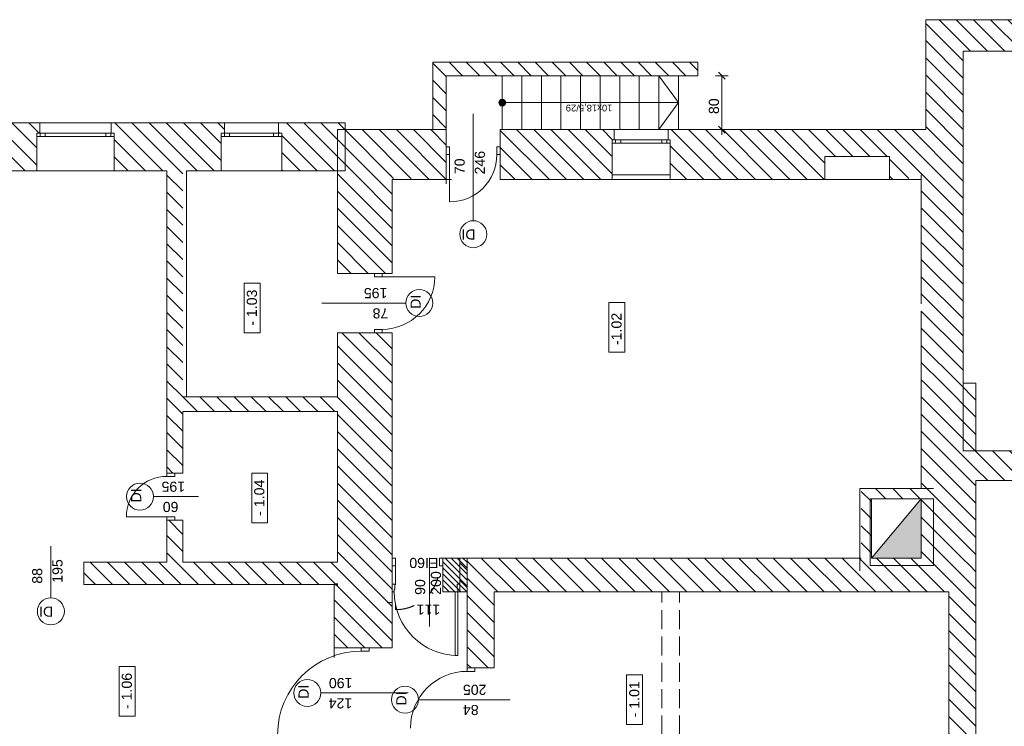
# Model space of a CAD drawing. Header units: millimetres. Extents: x 1355 to 37225, y -41030 to -22370.
# Tile 3 of 4: x 8998 to 23590, y -32844 to -22370. Entities that reach past the tile are written whole.
import ezdxf

# ---------------------------------------------------------------- set-up
doc = ezdxf.new("R2010")
doc.units = ezdxf.units.MM
doc.linetypes.add('Krawędzie ukryte', pattern=[391.222223, 282.222223, -109])
doc.linetypes.add('Przerywana', pattern=[564.444447, 282.222223, -282.222223])
for name, color, linetype, lineweight in [('Nowe_220-A Ściany', 7, 'Continuous', 9), ('Nowe_220-A Ściany_Nr_pióra__27', 7, 'Continuous', 9), ('Nowe_299-A Wymiary Opisy_Nr_pióra__6', 7, 'Continuous', 9), ('Nowe_2D - Ogólne_Nr_pióra__6', 7, 'Continuous', 9), ('Nowe_830-G Teksty Etykiety_Nr_pióra__38', 7, 'Continuous', 9), ('Nowe_830-G Teksty Etykiety_Nr_pióra__6', 7, 'Continuous', 9), ('Nowe_Drzwi ARCHICAD', 7, 'Continuous', 9), ('Nowe_Drzwi ARCHICAD_Nr_pióra__27', 7, 'Continuous', 9), ('Nowe_Drzwi ARCHICAD_Nr_pióra__3', 7, 'Continuous', 9), ('Nowe_Drzwi ARCHICAD_Nr_pióra__6', 7, 'Continuous', 9), ('poziom_0 (1)_5_2D - Ogólne_Nr_pióra__1', 7, 'Continuous', 9), ('poziom_0 (1)_5_2D - Ogólne_Nr_pióra__19', 7, 'Continuous', 9), ('poziom_0 (1)_5_2D - Ogólne_Nr_pióra__1_Nr_pióra__7', 7, 'Continuous', 9), ('poziom_0 (1)_5_2D - Ogólne_Nr_pióra__81_Nr_pióra__3', 7, 'Continuous', 9), ('poziom_0 (1)_5_DEFPOINTS_Nr_pióra__7', 7, 'Continuous', 9), ('poziom_0 (1)_5_Drzwi ArchiCAD_Nr_pióra__27_Nr_pióra__7', 7, 'Continuous', 9), ('poziom_0 (1)_5_Drzwi ArchiCAD_Nr_pióra__81_Nr_pióra__1', 7, 'Continuous', 9), ('poziom_0 (1)_5_Drzwi ArchiCAD_Nr_pióra__81_Nr_pióra__3', 7, 'Continuous', 9), ('poziom_0 (1)_5_Konstrukcja - Belki_Nr_pióra__1_Nr_pióra__7', 7, 'Continuous', 9), ('poziom_0 (1)_5_Konstrukcja - Schody', 7, 'Continuous', 9), ('poziom_0 (1)_5_Konstrukcja - Schody_Nr_pióra__81_Nr_pióra__3', 7, 'Continuous', 9), ('poziom_0 (1)_5_Konstrukcja - Ściany zew_Nr_pióra__107_Nr_pióra__11', 7, 'Continuous', 9), ('poziom_0 (1)_5_Konstrukcja - Ściany zew_Nr_pióra__27_Nr_pióra__7', 7, 'Continuous', 9), ('poziom_0 (1)_5_Konstrukcja - Ściany zew_Nr_pióra__87_Nr_pióra__3', 7, 'Continuous', 9), ('poziom_0 (1)_5_Metryczki pomieszczeń ArchiCADa_Nr_pióra__6_Nr_pióra__5', 7, 'Continuous', 9), ('poziom_0 (1)_5_Okna ArchiCADa_Nr_pióra__101_Nr_pióra__252', 7, 'Continuous', 9), ('poziom_0 (1)_5_Okna ArchiCADa_Nr_pióra__27_Nr_pióra__7', 7, 'Continuous', 9), ('poziom_0 (1)_5_Okna ArchiCADa_Nr_pióra__63_Nr_pióra__12', 7, 'Continuous', 9), ('poziom_0 (1)_5_Okna ArchiCADa_Nr_pióra__81_Nr_pióra__3', 7, 'Continuous', 9), ('poziom_0 (1)_5_Warstwa ochrona ppoż_Nr_pióra__1', 7, 'Continuous', 9), ('poziom_0 (1)_5_Wymiarowanie - Ogólne_Nr_pióra__1_Nr_pióra__7', 7, 'Continuous', 9), ('poziom_0 (1)_5_Wymiarowanie - Ogólne_Nr_pióra__7', 7, 'Continuous', 9), ('poziom_0 (1)_5_Znaczniki drzwi ArchiCADa_Nr_pióra__1_Nr_pióra__7', 7, 'Continuous', 9), ('poziom_0 (1)_5_Znaczniki drzwi ArchiCADa_Nr_pióra__2_Nr_pióra__8', 7, 'Continuous', 9), ('poziom_0 (1)_5_Znaczniki drzwi ArchiCADa_Nr_pióra__7_Nr_pióra__7', 7, 'Continuous', 9), ('poziom_3 (1)_7_Konstrukcja - Ściany zew_Nr_pióra__27_Nr_pióra__7', 7, 'Continuous', 9)]:
    doc.layers.add(name, color=color, linetype=linetype, lineweight=lineweight)
doc.styles.add('GENERATED_STYLE_1', font='arial.ttf')
doc.styles.add('GENERATED_STYLE_4', font='arial.ttf')
pattern_1 = [(135, (37225, -40790), (127.2792, 127.2792), [])]

# ---------------------------------------------------------------- blocks, each defined once
blk = doc.blocks.new('Drzwi 21')
at = {"layer": 'Nowe_Drzwi ARCHICAD_Nr_pióra__27', "linetype": 'Continuous'}
for p, q in [((-500, 0), (-500, -115)), ((-500, 0), (-500, -115)), ((500, 0), (500, -115)), ((500, 0), (500, -115)), ((-500, -115), (-500, -500)), ((500, -115), (500, -500))]:
    blk.add_line(p, q, dxfattribs=at)
at = {"layer": 'Nowe_Drzwi ARCHICAD_Nr_pióra__3', "linetype": 'Continuous'}
blk.add_arc((472, 0), 944, 90, 180, dxfattribs=at)
at = {"layer": 'Nowe_Drzwi ARCHICAD_Nr_pióra__6', "linetype": 'Continuous'}
for p, q in [((432, 0), (432, 944)), ((432, 944), (472, 944)), ((472, 944), (472, 0)), ((-472, 0), (-500, 0)), ((-500, 0), (-500, -115)), ((-472, -40), (-472, 0)), ((472, 0), (432, 0)), ((500, 0), (472, 0)), ((472, 0), (472, -40)), ((500, -115), (500, 0)), ((-500, -115), (-460, -115)), ((-460, -40), (-472, -40)), ((-460, -115), (-460, -40)), ((472, -40), (460, -40)), ((460, -40), (460, -115)), ((460, -115), (500, -115))]:
    blk.add_line(p, q, dxfattribs=at)

msp = doc.modelspace()

# ---------------------------------------------------------------- hatches: boundary and pattern name
at = {"layer": 'Nowe_220-A Ściany', "linetype": 'Continuous'}
h = msp.add_hatch(dxfattribs=at)
h.set_pattern_fill('BLOCZKI_CERAMICZNE', color=256, angle=270, style=0, pattern_type=2)
h.set_pattern_definition([(315, (26687.14, 51833.94), (127.2792, 127.2792), [])])
h.paths.add_polyline_path([(15630, -30850), (15630, -30350), (15520, -30350), (15520, -30850)])
at = {"layer": 'poziom_0 (1)_5_2D - Ogólne_Nr_pióra__1', "linetype": 'Continuous'}
msp.add_hatch(color=256, dxfattribs=at).paths.add_polyline_path([(21620, -30350), (22360, -30350), (22360, -29470)])
at = {"layer": 'poziom_0 (1)_5_2D - Ogólne_Nr_pióra__19', "linetype": 'Continuous'}
msp.add_hatch(color=256, dxfattribs=at).paths.add_polyline_path([(13718, -30725), (13661, -30725), (13661, -30753), (13718, -30753)])
at = {"layer": 'poziom_0 (1)_5_Konstrukcja - Schody', "linetype": 'Continuous'}
msp.add_hatch(color=256, dxfattribs=at).paths.add_polyline_path([(16200, -23600), (16199, -23592), (16197, -23584), (16194, -23576), (16189, -23569), (16184, -23563), (16177, -23558), (16170, -23554), (16162, -23552), (16154, -23550), (16146, -23550), (16138, -23552), (16130, -23554), (16123, -23558), (16116, -23563), (16111, -23569), (16106, -23576), (16103, -23584), (16101, -23592), (16100, -23600), (16101, -23608), (16103, -23616), (16106, -23624), (16111, -23631), (16116, -23637), (16123, -23642), (16130, -23646), (16138, -23648), (16146, -23650), (16154, -23650), (16162, -23648), (16170, -23646), (16177, -23642), (16184, -23637), (16189, -23631), (16194, -23624), (16197, -23616), (16199, -23608)])
at = {"layer": 'poziom_0 (1)_5_Konstrukcja - Ściany zew_Nr_pióra__107_Nr_pióra__11', "linetype": 'Continuous'}
h = msp.add_hatch(dxfattribs=at)
h.set_pattern_fill('BLOCZKI_CERAMICZNE_0005', color=256, angle=270, style=0, pattern_type=2)
h.set_pattern_definition(pattern_1)
h.paths.add_polyline_path([(35875, -22370), (22425, -22370), (22980, -22835), (35410, -22835)])
h = msp.add_hatch(dxfattribs=at)
h.set_pattern_fill('BLOCZKI_CERAMICZNE_0005', color=256, angle=270, style=0, pattern_type=2)
h.set_pattern_definition(pattern_1)
h.paths.add_polyline_path([(22425, -22370), (22425, -24000), (22980, -24670), (22980, -22835)])
h = msp.add_hatch(dxfattribs=at)
h.set_pattern_fill('BLOCZKI_CERAMICZNE_0005', color=256, angle=270, style=0, pattern_type=2)
h.set_pattern_definition(pattern_1)
h.paths.add_polyline_path([(15120, -23200), (19050, -23200), (19050, -23000), (15120, -23000)])
h = msp.add_hatch(dxfattribs=at)
h.set_pattern_fill('BLOCZKI_CERAMICZNE_0005', color=256, angle=270, style=0, pattern_type=2)
h.set_pattern_definition(pattern_1)
h.paths.add_polyline_path([(15320, -24000), (15320, -23200), (15120, -23200), (15120, -24000)])
h = msp.add_hatch(dxfattribs=at)
h.set_pattern_fill('BLOCZKI_CERAMICZNE_0005', color=256, angle=270, style=0, pattern_type=2)
h.set_pattern_definition(pattern_1)
h.paths.add_polyline_path([(9250, -24610), (9250, -24050), (9295, -24050), (9295, -23900), (7505, -23900), (7505, -24050), (7550, -24050), (7550, -24610)])
h = msp.add_hatch(dxfattribs=at)
h.set_pattern_fill('BLOCZKI_CERAMICZNE_0005', color=256, angle=270, style=0, pattern_type=2)
h.set_pattern_definition(pattern_1)
h.paths.add_polyline_path([(10400, -24610), (11985, -24610), (11985, -24050), (12035, -24050), (12035, -23900), (10355, -23900), (10355, -24050), (10400, -24050)])
h = msp.add_hatch(dxfattribs=at)
h.set_pattern_fill('BLOCZKI_CERAMICZNE_0005', color=256, angle=270, style=0, pattern_type=2)
h.set_pattern_definition(pattern_1)
h.paths.add_polyline_path([(12885, -24610), (13820, -24610), (13820, -23900), (12835, -23900), (12835, -24050), (12885, -24050)])
h = msp.add_hatch(dxfattribs=at)
h.set_pattern_fill('BLOCZKI_CERAMICZNE_0005', color=256, angle=270, style=0, pattern_type=2)
h.set_pattern_definition(pattern_1)
h.paths.add_polyline_path([(15320, -24740), (15320, -24370), (15320, -24000), (13710, -24000), (13715, -24705)])
h = msp.add_hatch(dxfattribs=at)
h.set_pattern_fill('BLOCZKI_CERAMICZNE_0005', color=256, angle=270, style=0, pattern_type=2)
h.set_pattern_definition(pattern_1)
h.paths.add_polyline_path([(17780, -24740), (17780, -24150), (17810, -24150), (17810, -24000), (16120, -24000), (16120, -24740)])
h = msp.add_hatch(dxfattribs=at)
h.set_pattern_fill('BLOCZKI_CERAMICZNE_0005', color=256, angle=270, style=0, pattern_type=2)
h.set_pattern_definition(pattern_1)
h.paths.add_polyline_path([(18640, -24150), (18640, -24740), (20930, -24740), (20930, -24400), (21890, -24400), (21890, -24740), (22980, -24670), (22425, -24000), (18610, -24000), (18610, -24150)])
h = msp.add_hatch(dxfattribs=at)
h.set_pattern_fill('BLOCZKI_CERAMICZNE_0005', color=256, angle=270, style=0, pattern_type=2)
h.set_pattern_definition(pattern_1)
h.paths.add_polyline_path([(11415, -29090), (11415, -24610), (11180, -24610), (11180, -29090)])
h = msp.add_hatch(dxfattribs=at)
h.set_pattern_fill('BLOCZKI_CERAMICZNE_0005', color=256, angle=270, style=0, pattern_type=2)
h.set_pattern_definition(pattern_1)
h.paths.add_polyline_path([(13710, -26130), (14520, -26130), (14520, -24670), (13710, -24670)])
h = msp.add_hatch(dxfattribs=at)
h.set_pattern_fill('BLOCZKI_CERAMICZNE_0005', color=256, angle=270, style=0, pattern_type=2)
h.set_pattern_definition(pattern_1)
h.paths.add_polyline_path([(22980, -27760), (22980, -24670), (22360, -24670), (22360, -27760)])
h = msp.add_hatch(dxfattribs=at)
h.set_pattern_fill('BLOCZKI_CERAMICZNE_0005', color=256, angle=270, style=0, pattern_type=2)
h.set_pattern_definition(pattern_1)
h.paths.add_polyline_path([(14520, -30740), (14520, -27010), (13710, -27010), (13710, -30740)])
h = msp.add_hatch(dxfattribs=at)
h.set_pattern_fill('BLOCZKI_CERAMICZNE_0005', color=256, angle=270, style=0, pattern_type=2)
h.set_pattern_definition(pattern_1)
h.paths.add_polyline_path([(23170, -30350), (23170, -27760), (22360, -27760), (22360, -30350)])
h = msp.add_hatch(dxfattribs=at)
h.set_pattern_fill('BLOCZKI_CERAMICZNE_0005', color=256, angle=270, style=0, pattern_type=2)
h.set_pattern_definition(pattern_1)
h.paths.add_polyline_path([(11415, -28180), (13710, -28180), (13710, -27960), (11415, -27960)])
h = msp.add_hatch(dxfattribs=at)
h.set_pattern_fill('BLOCZKI_CERAMICZNE_0005', color=256, angle=270, style=0, pattern_type=2)
h.set_pattern_definition(pattern_1)
h.paths.add_polyline_path([(30990, -28760), (23170, -28760), (23170, -29200), (30990, -29200)])
h = msp.add_hatch(dxfattribs=at)
h.set_pattern_fill('BLOCZKI_CERAMICZNE_0005', color=256, angle=270, style=0, pattern_type=2)
h.set_pattern_definition(pattern_1)
h.paths.add_polyline_path([(21620, -30350), (21620, -29470), (21470, -29320), (21470, -30350)])
h = msp.add_hatch(dxfattribs=at)
h.set_pattern_fill('BLOCZKI_CERAMICZNE_0005', color=256, angle=270, style=0, pattern_type=2)
h.set_pattern_definition(pattern_1)
h.paths.add_polyline_path([(21620, -29470), (22360, -29470), (22360, -29320), (21470, -29320)])
h = msp.add_hatch(dxfattribs=at)
h.set_pattern_fill('BLOCZKI_CERAMICZNE_0005', color=256, angle=270, style=0, pattern_type=2)
h.set_pattern_definition(pattern_1)
h.paths.add_polyline_path([(11415, -30410), (11415, -29790), (11180, -29790), (11180, -30410)])
h = msp.add_hatch(dxfattribs=at)
h.set_pattern_fill('BLOCZKI_CERAMICZNE_0005', color=256, angle=270, style=0, pattern_type=2)
h.set_pattern_definition(pattern_1)
h.paths.add_polyline_path([(15630, -30850), (22770, -30850), (23170, -30350), (15630, -30350)])
h = msp.add_hatch(dxfattribs=at)
h.set_pattern_fill('BLOCZKI_CERAMICZNE_0005', color=256, angle=270, style=0, pattern_type=2)
h.set_pattern_definition(pattern_1)
h.paths.add_polyline_path([(23170, -33700), (23170, -30350), (22770, -30850), (22770, -33700)])
h = msp.add_hatch(dxfattribs=at)
h.set_pattern_fill('BLOCZKI_CERAMICZNE_0005', color=256, angle=270, style=0, pattern_type=2)
h.set_pattern_definition(pattern_1)
h.paths.add_polyline_path([(9950, -30740), (13710, -30740), (13710, -30410), (9950, -30410)])
h = msp.add_hatch(dxfattribs=at)
h.set_pattern_fill('BLOCZKI_CERAMICZNE_0005', color=256, angle=270, style=0, pattern_type=2)
h.set_pattern_definition(pattern_1)
h.paths.add_polyline_path([(13660, -31680), (14520, -31680), (14520, -30740), (13660, -30740)])
h = msp.add_hatch(dxfattribs=at)
h.set_pattern_fill('BLOCZKI_CERAMICZNE_0005', color=256, angle=270, style=0, pattern_type=2)
h.set_pattern_definition(pattern_1)
h.paths.add_polyline_path([(16030, -31980), (16030, -30850), (15630, -30850), (15630, -31980)])
at = {"layer": 'poziom_0 (1)_5_Warstwa ochrona ppoż_Nr_pióra__1', "linetype": 'Continuous'}
h = msp.add_hatch(dxfattribs=at)
h.set_pattern_fill('ANSI31_0005', color=256, angle=270, style=0, pattern_type=2)
h.set_pattern_definition([(135, (36627.325, -53177.29), (44.19417, 44.19417), [])])
h.paths.add_polyline_path([(15270, -30850), (15630, -30850), (15630, -30350), (15270, -30350)])

# ---------------------------------------------------------------- linework, layer by layer
at = {"layer": 'Nowe_220-A Ściany_Nr_pióra__27', "linetype": 'Continuous'}
for p, q in [((14520, -30735), (14520, -30350)), ((15520, -30735), (15520, -30350)), ((14520, -30850), (14520, -30735)), ((15520, -30850), (15520, -30735))]:
    msp.add_line(p, q, dxfattribs=at)
at = {"layer": 'Nowe_220-A Ściany_Nr_pióra__27', "linetype": 'Continuous', "flags": 128}
for points in [[(15630, -30350), (15520, -30350)], [(15630, -30850), (15630, -30350)], [(15520, -30850), (15630, -30850)]]:
    msp.add_lwpolyline(points, dxfattribs=at)
at = {"layer": 'Nowe_299-A Wymiary Opisy_Nr_pióra__6', "linetype": 'Continuous'}
for p, q in [((14520, -31105), (14520, -30918)), ((15630, -31105), (15630, -30918)), ((14445, -31011), (14520, -31011))]:
    msp.add_line(p, q, dxfattribs=at)
at = {"layer": 'Nowe_2D - Ogólne_Nr_pióra__6', "linetype": 'Continuous'}
msp.add_line((15070, -30349), (15070, -31365), dxfattribs=at)
at = {"layer": 'poziom_0 (1)_5_2D - Ogólne_Nr_pióra__1_Nr_pióra__7', "linetype": 'Continuous', "flags": 128}
msp.add_lwpolyline([(21600, -30460), (21600, -29470), (22540, -29470), (22540, -30460)], close=True, dxfattribs=at)
at = {"layer": 'poziom_0 (1)_5_2D - Ogólne_Nr_pióra__81_Nr_pióra__3', "linetype": 'Continuous', "flags": 128}
for points in [[(30990, -28760), (30990, -22835), (22980, -22835), (22980, -28760)], [(23170, -33700), (32730, -33700), (32730, -30920), (30990, -30920), (30990, -29200), (23170, -29200)], [(21620, -30350), (22360, -30350), (22360, -29470)]]:
    msp.add_lwpolyline(points, close=True, dxfattribs=at)
at = {"layer": 'poziom_0 (1)_5_DEFPOINTS_Nr_pióra__7', "linetype": 'Continuous'}
for p, q in [((21721, -24000), (21721, -24000)), ((22425, -24000), (22425, -24000)), ((21826, -24400), (21826, -24400)), ((21890, -24400), (21890, -24400)), ((21890, -24400), (21890, -24400)), ((11180, -24610), (11180, -24610)), ((11470, -24610), (11470, -24610)), ((11470, -24610), (11470, -24610)), ((13710, -24670), (13710, -24670)), ((14520, -24740), (14520, -24740)), ((14520, -24801), (14520, -24801)), ((15320, -24740), (15320, -24801)), ((15320, -24740), (15320, -24801)), ((15396, -24740), (15396, -24740)), ((16120, -24670), (16120, -24670)), ((16480, -24740), (16480, -24740)), ((20720, -24740), (20720, -24740)), ((21890, -24740), (21890, -24740)), ((22360, -24670), (22360, -24670)), ((22360, -24670), (22360, -24670)), ((11180, -25084), (11180, -25084)), ((14520, -25373), (14520, -25373)), ((11470, -25657), (11470, -25657)), ((14520, -25734), (14520, -25734)), ((14520, -26130), (14520, -26130)), ((21470, -30350), (21470, -30350))]:
    msp.add_line(p, q, dxfattribs=at)
at = {"layer": 'poziom_0 (1)_5_Drzwi ArchiCAD_Nr_pióra__27_Nr_pióra__7', "linetype": 'Continuous'}
for p, q in [((15320, -24370), (15320, -24255)), ((16120, -24370), (16120, -24255)), ((14370, -26130), (14255, -26130)), ((14370, -27010), (14255, -27010)), ((11180, -29090), (11295, -29090)), ((11180, -29790), (11295, -29790)), ((14520, -30350), (14520, -30465)), ((9950, -30740), (9950, -30625)), ((14060, -31680), (14175, -31680)), ((15630, -31980), (15745, -31980))]:
    msp.add_line(p, q, dxfattribs=at)
at = {"layer": 'poziom_0 (1)_5_Drzwi ArchiCAD_Nr_pióra__81_Nr_pióra__1', "linetype": 'Przerywana'}
for p, q in [((14570, -30350), (14520, -30350)), ((14570, -30465), (14570, -30350)), ((15270, -30350), (15220, -30350)), ((15220, -30350), (15220, -30465)), ((14520, -30465), (14570, -30465)), ((14570, -30465), (14570, -31115)), ((15220, -30465), (15270, -30465))]:
    msp.add_line(p, q, dxfattribs=at)
at = {"layer": 'poziom_0 (1)_5_Drzwi ArchiCAD_Nr_pióra__81_Nr_pióra__1', "flags": 128}
msp.add_lwpolyline([(15630, -30850), (15630, -30350), (15270, -30350), (15270, -30850)], close=True, dxfattribs=at)
at = {"layer": 'poziom_0 (1)_5_Drzwi ArchiCAD_Nr_pióra__81_Nr_pióra__1', "linetype": 'Przerywana'}
msp.add_arc((14570, -30465), 650, 270, 0, dxfattribs=at)
at = {"layer": 'poziom_0 (1)_5_Drzwi ArchiCAD_Nr_pióra__81_Nr_pióra__3', "linetype": 'Continuous'}
for p, q in [((15370, -24255), (15320, -24255)), ((15320, -24255), (15320, -24370)), ((15370, -24370), (15370, -24255)), ((16120, -24255), (16070, -24255)), ((16070, -24255), (16070, -24370)), ((16120, -24370), (16120, -24255)), ((15320, -24370), (15370, -24370)), ((15370, -24370), (15370, -25070)), ((16070, -24370), (16120, -24370)), ((14255, -26180), (14255, -26130)), ((14255, -26130), (14370, -26130)), ((14370, -26180), (14255, -26180)), ((14370, -26130), (14370, -26180)), ((14370, -26180), (15150, -26180)), ((14255, -27010), (14255, -26960)), ((14255, -26960), (14370, -26960)), ((14370, -26960), (14370, -27010)), ((14370, -27010), (14255, -27010)), ((11180, -29140), (11180, -29090)), ((11180, -29090), (11295, -29090)), ((11295, -29140), (11180, -29140)), ((11295, -29090), (11295, -29140)), ((11180, -29740), (10580, -29740)), ((11180, -29790), (11180, -29740)), ((11180, -29740), (11295, -29740)), ((11295, -29740), (11295, -29790)), ((11295, -29790), (11180, -29790)), ((14520, -30465), (14520, -30350)), ((9950, -30625), (9950, -30740)), ((14060, -31730), (14060, -31680)), ((14060, -31680), (14175, -31680)), ((14175, -31730), (14060, -31730)), ((14175, -31680), (14175, -31730)), ((15630, -32030), (15630, -31980)), ((15630, -31980), (15745, -31980)), ((15745, -32030), (15630, -32030)), ((15745, -31980), (15745, -32030))]:
    msp.add_line(p, q, dxfattribs=at)
for centre, radius, start, end in [((15370, -24370), 700, 270, 0), ((14370, -26180), 780, 270, 0), ((11180, -29740), 600, 90, 180), ((14060, -32970), 1240, 90, 180), ((15630, -32870), 840, 90, 180)]:
    msp.add_arc(centre, radius, start, end, dxfattribs=at)
at = {"layer": 'poziom_0 (1)_5_Konstrukcja - Belki_Nr_pióra__1_Nr_pióra__7', "linetype": 'Krawędzie ukryte'}
for p, q in [((18775, -30850), (18515, -30850)), ((18515, -33750), (18515, -30850)), ((18775, -33750), (18775, -30850))]:
    msp.add_line(p, q, dxfattribs=at)
at = {"layer": 'poziom_0 (1)_5_Konstrukcja - Schody_Nr_pióra__81_Nr_pióra__3', "linetype": 'Continuous'}
for p, q in [((16150, -23200), (18760, -23200)), ((16150, -23200), (16150, -24000)), ((16150, -23200), (16150, -24000)), ((16440, -23200), (16440, -24000)), ((16730, -23200), (16730, -24000)), ((17020, -23200), (17020, -24000)), ((17310, -23200), (17310, -24000)), ((17600, -23200), (17600, -24000)), ((17890, -23200), (17890, -24000)), ((18180, -23200), (18180, -24000)), ((18470, -23200), (18470, -24000)), ((18760, -23600), (18470, -23200)), ((18760, -23200), (18760, -24000)), ((18760, -23200), (18760, -24000)), ((16150, -23600), (18760, -23600)), ((18760, -23600), (18470, -24000)), ((16150, -24000), (18760, -24000))]:
    msp.add_line(p, q, dxfattribs=at)
msp.add_circle((16150, -23600), 50, dxfattribs=at)
at = {"layer": 'poziom_0 (1)_5_Konstrukcja - Ściany zew_Nr_pióra__27_Nr_pióra__7', "linetype": 'Continuous'}
for p, q in [((9295, -23900), (9295, -24050)), ((10355, -23900), (10355, -24050)), ((12035, -23900), (12035, -24050)), ((12835, -23900), (12835, -24050)), ((9295, -24050), (9250, -24050)), ((9250, -24050), (9250, -24100)), ((10355, -24050), (10400, -24050)), ((10400, -24050), (10400, -24100)), ((12035, -24050), (11985, -24050)), ((11985, -24050), (11985, -24100)), ((12835, -24050), (12885, -24050)), ((12885, -24050), (12885, -24100)), ((15320, -24255), (15320, -24000)), ((16120, -24255), (16120, -24000)), ((17810, -24000), (17810, -24150)), ((18610, -24000), (18610, -24150)), ((9250, -24100), (9250, -24610)), ((10400, -24100), (10400, -24610)), ((11985, -24100), (11985, -24610)), ((12885, -24100), (12885, -24610)), ((17810, -24150), (17780, -24150)), ((17780, -24150), (17780, -24200)), ((17780, -24200), (17780, -24740)), ((18610, -24150), (18640, -24150)), ((18640, -24150), (18640, -24200)), ((18640, -24200), (18640, -24740)), ((15320, -24370), (15320, -24255)), ((16120, -24370), (16120, -24255)), ((15320, -24740), (15320, -24370)), ((16120, -24740), (16120, -24370)), ((21890, -24400), (20930, -24400)), ((20930, -24740), (20930, -24400)), ((21890, -24740), (21890, -24400)), ((14255, -26130), (13710, -26130)), ((14370, -26130), (14255, -26130)), ((14520, -26130), (14370, -26130)), ((14255, -27010), (13710, -27010)), ((14370, -27010), (14255, -27010)), ((14520, -27010), (14370, -27010)), ((11180, -29090), (11295, -29090)), ((11295, -29090), (11415, -29090)), ((11180, -29790), (11295, -29790)), ((11295, -29790), (11415, -29790)), ((14520, -30350), (14520, -30465)), ((15630, -30350), (15630, -30850)), ((9950, -30625), (9950, -30410)), ((14520, -30465), (14520, -30850)), ((9950, -30740), (9950, -30625)), ((13660, -31680), (14060, -31680)), ((14060, -31680), (14175, -31680)), ((14175, -31680), (14520, -31680)), ((15630, -31980), (15745, -31980)), ((15745, -31980), (16030, -31980))]:
    msp.add_line(p, q, dxfattribs=at)
at = {"layer": 'poziom_0 (1)_5_Konstrukcja - Ściany zew_Nr_pióra__27_Nr_pióra__7', "linetype": 'Continuous', "flags": 128}
for points in [[(35875, -22370), (22425, -22370)], [(22425, -22370), (22425, -24000)], [(22980, -22835), (30990, -22835)], [(22980, -24670), (22980, -22835)], [(19050, -23000), (15120, -23000)], [(15120, -23000), (15120, -23200)], [(19050, -23200), (19050, -23000)], [(15120, -23200), (15120, -24000)], [(15320, -24000), (15320, -23200)], [(15320, -23200), (19050, -23200)], [(9295, -23900), (7505, -23900)], [(12035, -23900), (10355, -23900)], [(13820, -23900), (12835, -23900)], [(13820, -24610), (13820, -23900)], [(15120, -24000), (13710, -24000)], [(13710, -24000), (13710, -24670)], [(17810, -24000), (16120, -24000)], [(22425, -24000), (18610, -24000)], [(7550, -24610), (9250, -24610)], [(10400, -24610), (11180, -24610)], [(11180, -24610), (11180, -29090)], [(11470, -24610), (11985, -24610)], [(11470, -27960), (11470, -24610)], [(12885, -24610), (13820, -24610)], [(13710, -24670), (13710, -26130)], [(14520, -26130), (14520, -24740)], [(14520, -24740), (15320, -24740)], [(16120, -24740), (17780, -24740)], [(18640, -24740), (20930, -24740)], [(21890, -24740), (22360, -24740)], [(22360, -24670), (22360, -26580)], [(22980, -27760), (22980, -24670)], [(22360, -26690), (22360, -27760)], [(13710, -27010), (13710, -27960)], [(14520, -30740), (14520, -27010)], [(22360, -27760), (22360, -29320)], [(23170, -27760), (22980, -27760)], [(23170, -28760), (23170, -27760)], [(13710, -27960), (11415, -27960)], [(11415, -29090), (11415, -28180)], [(11415, -28180), (13710, -28180)], [(13710, -28180), (13710, -30410)], [(30990, -28760), (23170, -28760)], [(22360, -29320), (21470, -29320)], [(23170, -29200), (30990, -29200)], [(23170, -30350), (23170, -29200)], [(21620, -30350), (21620, -29470)], [(21620, -29470), (22360, -29470)], [(22360, -29470), (22360, -30350)], [(11180, -29790), (11180, -30410)], [(11415, -30410), (11415, -29790)], [(21470, -30350), (15630, -30350)], [(23170, -33700), (23170, -30350)], [(11180, -30410), (9950, -30410)], [(13710, -30410), (11415, -30410)], [(9950, -30740), (13710, -30740)], [(13710, -30740), (13660, -30740)], [(13660, -30740), (13660, -31680)], [(14520, -31680), (14520, -30850)], [(15630, -30850), (15630, -31980)], [(16030, -31980), (16030, -30850)], [(16030, -30850), (22770, -30850)], [(22770, -30850), (22770, -33700)]]:
    msp.add_lwpolyline(points, dxfattribs=at)
at = {"layer": 'poziom_0 (1)_5_Konstrukcja - Ściany zew_Nr_pióra__87_Nr_pióra__3', "linetype": 'Krawędzie ukryte', "flags": 128}
for points in [[(19050, -23000), (15120, -23000)], [(15120, -23000), (15120, -23200)], [(19050, -23200), (19050, -23000)], [(15120, -23200), (15120, -24000)], [(15320, -24000), (15320, -23200)], [(15320, -23200), (19050, -23200)], [(15120, -24000), (15320, -24000)]]:
    msp.add_lwpolyline(points, dxfattribs=at)
at = {"layer": 'poziom_0 (1)_5_Metryczki pomieszczeń ArchiCADa_Nr_pióra__6_Nr_pióra__5', "linetype": 'Continuous'}
for p, q in [((12326, -27014), (12326, -26278)), ((12326, -26278), (12562, -26278)), ((12562, -26278), (12562, -27014)), ((17731, -27300), (17731, -26564)), ((17731, -26564), (17967, -26564)), ((17967, -26564), (17967, -27300)), ((12562, -27014), (12326, -27014)), ((17967, -27300), (17731, -27300)), ((12437, -29830), (12437, -29094)), ((12437, -29094), (12673, -29094)), ((12673, -29094), (12673, -29830)), ((12673, -29830), (12437, -29830)), ((10472, -32694), (10472, -31958)), ((10472, -31958), (10708, -31958)), ((10708, -31958), (10708, -32694)), ((17993, -32819), (17993, -32083)), ((17993, -32083), (18229, -32083)), ((18229, -32083), (18229, -32819)), ((10708, -32694), (10472, -32694)), ((18229, -32819), (17993, -32819))]:
    msp.add_line(p, q, dxfattribs=at)
at = {"layer": 'poziom_0 (1)_5_Okna ArchiCADa_Nr_pióra__101_Nr_pióra__252', "linetype": 'Continuous'}
for p, q in [((9250, -24050), (9375, -24050)), ((9375, -24050), (9375, -24100)), ((10275, -24100), (10275, -24050)), ((10275, -24050), (10400, -24050)), ((11985, -24050), (12110, -24050)), ((12110, -24050), (12110, -24100)), ((12760, -24100), (12760, -24050)), ((12760, -24050), (12885, -24050)), ((9375, -24100), (9250, -24100)), ((10400, -24100), (10275, -24100)), ((12110, -24100), (11985, -24100)), ((12885, -24100), (12760, -24100)), ((17780, -24150), (17905, -24150)), ((17905, -24200), (17780, -24200)), ((17905, -24150), (17905, -24200)), ((18515, -24200), (18515, -24150)), ((18515, -24150), (18640, -24150)), ((18640, -24200), (18515, -24200))]:
    msp.add_line(p, q, dxfattribs=at)
at = {"layer": 'poziom_0 (1)_5_Okna ArchiCADa_Nr_pióra__27_Nr_pióra__7', "linetype": 'Continuous'}
for p, q in [((9250, -24050), (9250, -24100)), ((9295, -24050), (9250, -24050)), ((10355, -24050), (10400, -24050)), ((10400, -24050), (10400, -24100)), ((11985, -24050), (11985, -24100)), ((12035, -24050), (11985, -24050)), ((12835, -24050), (12885, -24050)), ((12885, -24050), (12885, -24100)), ((17780, -24150), (17780, -24200)), ((17810, -24150), (17780, -24150)), ((18610, -24150), (18640, -24150)), ((18640, -24150), (18640, -24200)), ((21890, -24400), (20930, -24400)), ((20930, -24400), (20930, -24740)), ((21890, -24740), (21890, -24400)), ((20930, -24740), (20930, -24740))]:
    msp.add_line(p, q, dxfattribs=at)
at = {"layer": 'poziom_0 (1)_5_Okna ArchiCADa_Nr_pióra__63_Nr_pióra__12', "linetype": 'Continuous'}
msp.add_line((21890, -24740), (20930, -24740), dxfattribs=at)
at = {"layer": 'poziom_0 (1)_5_Okna ArchiCADa_Nr_pióra__81_Nr_pióra__3', "linetype": 'Continuous'}
for p, q in [((10355, -23900), (9295, -23900)), ((12835, -23900), (12035, -23900)), ((9300, -24050), (9300, -24100)), ((9375, -24050), (10275, -24050)), ((10350, -24050), (10350, -24100)), ((12035, -24050), (12035, -24100)), ((12110, -24050), (12760, -24050)), ((12835, -24050), (12835, -24100)), ((18610, -24000), (17810, -24000)), ((10275, -24100), (9375, -24100)), ((12760, -24100), (12110, -24100)), ((17830, -24150), (17830, -24200)), ((17905, -24150), (18515, -24150)), ((18515, -24200), (17905, -24200)), ((18590, -24150), (18590, -24200)), ((10400, -24610), (9250, -24610)), ((12885, -24610), (11985, -24610)), ((18640, -24670), (17780, -24670))]:
    msp.add_line(p, q, dxfattribs=at)
at = {"layer": 'poziom_0 (1)_5_Wymiarowanie - Ogólne_Nr_pióra__1_Nr_pióra__7', "linetype": 'Continuous'}
for p, q in [((22425, -22438), (22425, -22625)), ((19497, -23200), (19310, -23200)), ((19497, -23200), (19310, -23200)), ((19354, -23150), (19454, -23250)), ((19354, -23150), (19454, -23250)), ((19404, -24000), (19404, -23200)), ((19497, -24000), (19310, -24000)), ((19354, -23950), (19454, -24050)), ((19404, -24075), (19404, -24000)), ((19760, -24000), (19572, -24000)), ((10513, -24610), (10325, -24610)), ((13499, -24610), (13312, -24610)), ((22360, -25043), (22360, -25230)), ((11180, -25535), (11180, -25722)), ((13710, -25535), (13710, -25722)), ((14520, -25535), (14520, -25722)), ((14520, -27632), (14520, -27819)), ((22360, -27632), (22360, -27819)), ((13499, -27960), (13312, -27960)), ((13499, -27960), (13312, -27960)), ((13499, -28180), (13312, -28180)), ((13499, -28180), (13312, -28180)), ((11180, -28432), (11180, -28620)), ((11180, -28432), (11180, -28620)), ((11415, -28432), (11415, -28620)), ((11415, -28432), (11415, -28620)), ((13710, -28432), (13710, -28620)), ((13710, -28432), (13710, -28620)), ((14520, -28432), (14520, -28620)), ((14520, -28432), (14520, -28620)), ((22360, -28432), (22360, -28620)), ((15595, -30350), (15408, -30350)), ((15595, -30350), (15408, -30350)), ((16679, -30350), (16491, -30350)), ((20365, -30350), (20178, -30350)), ((20365, -30350), (20178, -30350)), ((10513, -30410), (10325, -30410)), ((13499, -30410), (13312, -30410)), ((11076, -30740), (10888, -30740)), ((16679, -30850), (16491, -30850)), ((16679, -30850), (16491, -30850)), ((20365, -30850), (20178, -30850)), ((20365, -30850), (20178, -30850)), ((13660, -31136), (13660, -31323)), ((13660, -31635), (13660, -31822))]:
    msp.add_line(p, q, dxfattribs=at)
at = {"layer": 'poziom_0 (1)_5_Wymiarowanie - Ogólne_Nr_pióra__7', "linetype": 'Continuous'}
for p, q in [((22425, -24000), (21721, -24000)), ((21890, -24400), (21721, -24400)), ((21890, -24400), (21721, -24400)), ((11180, -24610), (11180, -25084)), ((11470, -24610), (11470, -25657)), ((11470, -24610), (11470, -25084)), ((13710, -24670), (13710, -25657)), ((14520, -24740), (14520, -25734)), ((14520, -24740), (15397, -24740)), ((14520, -24801), (14520, -25373)), ((20720, -24740), (16480, -24740)), ((21890, -24740), (21721, -24740)), ((22360, -24670), (22360, -25734)), ((22360, -24670), (22360, -25373)), ((11180, -25084), (11181, -25084)), ((21470, -30350), (16480, -30350))]:
    msp.add_line(p, q, dxfattribs=at)
at = {"layer": 'poziom_0 (1)_5_Znaczniki drzwi ArchiCADa_Nr_pióra__1_Nr_pióra__7', "linetype": 'Continuous'}
for p, q in [((15720, -25350), (15720, -23765)), ((14720, -26570), (13475, -26570)), ((10980, -29440), (11650, -29440)), ((9460, -30940), (9460, -30175)), ((13460, -32350), (14755, -32350)), ((14909, -32450), (16265, -32450))]:
    msp.add_line(p, q, dxfattribs=at)
at = {"layer": 'poziom_0 (1)_5_Znaczniki drzwi ArchiCADa_Nr_pióra__2_Nr_pióra__8', "linetype": 'Continuous'}
for centre, start, end in [((15720, -25550), 0, 180), ((15720, -25550), 180, 0), ((14920, -26570), 90, 270), ((14920, -26570), 270, 90), ((10780, -29440), 90, 270), ((10780, -29440), 270, 90), ((9460, -31140), 0, 180), ((9460, -31140), 180, 0), ((13260, -32350), 90, 270), ((13260, -32350), 270, 90), ((14709, -32450), 90, 270), ((14709, -32450), 270, 90)]:
    msp.add_arc(centre, 200, start, end, dxfattribs=at)
at = {"layer": 'poziom_3 (1)_7_Konstrukcja - Ściany zew_Nr_pióra__27_Nr_pióra__7', "linetype": 'Continuous', "flags": 128}
for points in [[(21450, -29320), (21450, -30540)], [(22540, -29320), (21450, -29320)], [(21600, -29470), (22540, -29470)]]:
    msp.add_lwpolyline(points, dxfattribs=at)

# ---------------------------------------------------------------- block references
at = {"layer": 'Nowe_Drzwi ARCHICAD', "linetype": 'Continuous', "xscale": -1, "zscale": 1000, "rotation": 180}
msp.add_blockref('Drzwi 21', (15020, -30850), dxfattribs=at)

# ---------------------------------------------------------------- texts
at = {"layer": 'Nowe_299-A Wymiary Opisy_Nr_pióra__6', "insert": (15231, -31041), "char_height": 150, "attachment_point": 7, "rotation": 180, "style": 'GENERATED_STYLE_1'}
msp.add_mtext('\\A1;111', dxfattribs=at)
at = {"layer": 'Nowe_830-G Teksty Etykiety_Nr_pióra__38', "linetype": 'Continuous', "style": 'GENERATED_STYLE_4'}
msp.add_text('EI60', height=150, rotation=180, dxfattribs=at).set_placement((15203, -30348))
at = {"layer": 'Nowe_830-G Teksty Etykiety_Nr_pióra__6', "linetype": 'Continuous', "style": 'GENERATED_STYLE_4'}
for s, p in [('200', (15242, -30895)), ('90', (15007, -30897))]:
    msp.add_text(s, height=150, rotation=90, dxfattribs=at).set_placement(p)
at = {"layer": 'poziom_0 (1)_5_Konstrukcja - Schody_Nr_pióra__81_Nr_pióra__3', "linetype": 'Continuous', "insert": (17782, -23671), "char_height": 100, "attachment_point": 4, "rotation": 180, "style": 'GENERATED_STYLE_1'}
msp.add_mtext('\\A1;10x18,5/29', dxfattribs=at)
at = {"layer": 'poziom_0 (1)_5_Metryczki pomieszczeń ArchiCADa_Nr_pióra__6_Nr_pióra__5', "linetype": 'Continuous', "char_height": 150, "attachment_point": 1, "rotation": 90, "style": 'GENERATED_STYLE_1'}
for s, insert in [('\\A1;- 1.03', (12364, -26907)), ('\\A1;-1.02', (17768, -27193)), ('\\A1;- 1.04', (12474, -29724)), ('\\A1;- 1.06', (10510, -32588)), ('\\A1;- 1.01', (18031, -32712))]:
    msp.add_mtext(s, dxfattribs=dict(at, insert=insert))
at = {"layer": 'poziom_0 (1)_5_Wymiarowanie - Ogólne_Nr_pióra__1_Nr_pióra__7', "linetype": 'Continuous', "insert": (19363, -23769), "char_height": 150, "attachment_point": 7, "rotation": 90, "style": 'GENERATED_STYLE_1'}
msp.add_mtext('\\A1;80', dxfattribs=at)
at = {"layer": 'poziom_0 (1)_5_Znaczniki drzwi ArchiCADa_Nr_pióra__7_Nr_pióra__7', "linetype": 'Continuous', "char_height": 150, "attachment_point": 7, "style": 'GENERATED_STYLE_1'}
for s, insert, rotation in [('\\A1;246', (15895, -24664), 90), ('\\A1;70', (15595, -24660), 90), ('\\A1;DI', (15755, -25479), 180), ('\\A1;195', (14448, -26346), 180), ('\\A1;DI', (14940, -26657), 90), ('\\A1;78', (14461, -26646), 180), ('\\A1;195', (11450, -29216), 180), ('\\A1;DI', (10800, -29527), 90), ('\\A1;60', (11351, -29516), 180), ('\\A1;195', (9635, -30717), 90), ('\\A1;88', (9335, -30731), 90), ('\\A1;DI', (9495, -31069), 180), ('\\A1;190', (13930, -32126), 180), ('\\A1;205', (15916, -32226), 180), ('\\A1;DI', (13280, -32437), 90), ('\\A1;DI', (14729, -32537), 90), ('\\A1;124', (13927, -32429), 180), ('\\A1;84', (15800, -32526), 180)]:
    msp.add_mtext(s, dxfattribs=dict(at, insert=insert, rotation=rotation))

doc.saveas('drawing.dxf')
